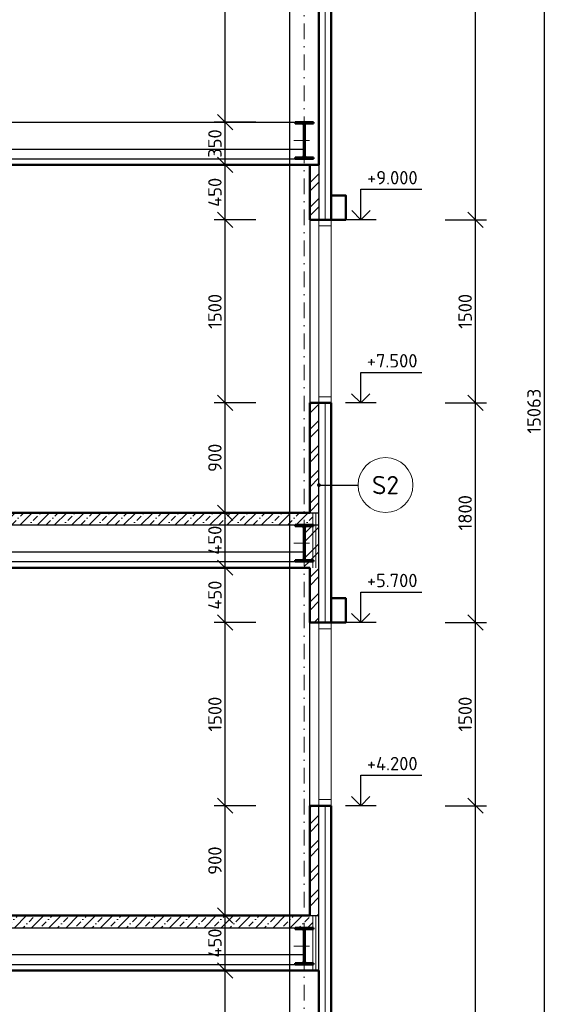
# Model space of a CAD drawing. Header units: millimetres. Extents: x -118752 to 407724, y -73278 to 155058.
# Tile 185 of 256: x 101110 to 105503, y 113733 to 121800. Entities that reach past the tile are written whole.
import ezdxf
from ezdxf.enums import TextEntityAlignment as Align

# ---------------------------------------------------------------- set-up
doc = ezdxf.new("R2010")
doc.units = ezdxf.units.MM
doc.header["$LTSCALE"] = 10
doc.linetypes.add('DASHDOT', pattern=[25.4, 12.7, -6.35, 0, -6.35])
for name, color, linetype, lineweight in [('CKBUBLINY', 1, 'Continuous', 18), ('CKBUBLINY_POPIS', 3, 'Continuous', 25), ('CKIZOLACE', 1, 'Continuous', 18), ('CKKOTY', 3, 'Continuous', 25), ('CKKOTY_VYS', 3, 'Continuous', 25), ('CKOKNA', 1, 'Continuous', 18), ('CKRASTR', 7, 'DASHDOT', 15), ('CKSTENY_REZ', 6, 'Continuous', 50), ('CSPROFILY_OSY', 1, 'DASHDOT', 18), ('CSPROFILY_REZY', 4, 'Continuous', 50), ('pohledy', 7, 'Continuous', 25), ('srafy', 7, 'Continuous', 18)]:
    doc.layers.add(name, color=color, linetype=linetype, lineweight=lineweight)
doc.styles.get("Standard").update_dxf_attribs({"font": 'isocpeur.ttf'})
doc.linetypes.add('IZOLACE_POLYSTYREN_PENOVY', pattern='A,0.001,[228,CADKON.SHX,S=0.1,R=0,X=0,Y=0],-2', length=2.001)
doc.linetypes.add('IZOLACE_TEPELNA_U', pattern='A,0.00254,-2.54,[216,CADKON.SHX,S=2.54,R=0,X=-2.54,Y=0],-15.24,[216,CADKON.SHX,S=2.54,R=180,X=2.54,Y=0],-2.54', length=20.32254)
doc.dimstyles.new('CADKON', dxfattribs={"dimscale": 50, "dimtxt": 2.2, "dimasz": 2.5, "dimexe": 1.8, "dimexo": 5, "dimgap": 0.6, "dimtad": 1, "dimrnd": 1, "dimtxsty": 'Standard', "dimblk1": 'OBLIQUE', "dimblk2": 'OBLIQUE', "dimsah": 1, "dimcen": 2.5, "dimadec": 1, "dimazin": 2, "dimtfac": 1, "dimtdec": 4, "dimtix": 1, "dimtmove": 2, "dimatfit": 3, "dimldrblk": 'OPEN30', "dimfxl": 5, "dimfxlon": 1, "dimtolj": 1, "dimarcsym": 0})
pattern_1 = [(45, (0, 0), (-70.71068, 70.71068), []), (45, (70.71, 0), (-35.35534, 106.06602), [50, -25, 0, -25])]

# ---------------------------------------------------------------- blocks, each defined once
blk = doc.blocks.new('CK_S_EXT_IPEIPE300')
for p, q in [((-75, 150), (75, 150)), ((-75, 150), (-75, 139.3)), ((-75, 139.3), (-18.55, 139.3)), ((-3.55, -124.3), (-3.55, 124.3)), ((3.55, -124.3), (3.55, 124.3)), ((75, 139.3), (18.55, 139.3)), ((75, 150), (75, 139.3)), ((-75, -150), (-75, -139.3)), ((-75, -139.3), (-18.55, -139.3)), ((-75, -150), (75, -150)), ((75, -139.3), (18.55, -139.3)), ((75, -150), (75, -139.3))]:
    blk.add_line(p, q)
for centre, start, end in [((-18.55, 124.3), 0, 90), ((18.55, 124.3), 90, 180), ((-18.55, -124.3), 270, 0), ((18.55, -124.3), 180, 270)]:
    blk.add_arc(centre, 15, start, end)
blk = doc.blocks.new('_OBLIQUE')
at = {"color": 0, "linetype": 'ByBlock'}
blk.add_line((-0.5, -0.5), (0.5, 0.5), dxfattribs=at)
blk = doc.blocks.new('*D8999')
at = {"layer": 'CKKOTY', "color": 0, "lineweight": -2}
for p, q in [((104598.4, 115360.3), (104938.4, 115360.3)), ((104848.4, 111660.3), (104848.4, 115360.3)), ((104598.4, 111660.3), (104938.4, 111660.3))]:
    blk.add_line(p, q, dxfattribs=at)
at = {"layer": 'Defpoints', "color": 0}
for p in [(103664.4, 115360.3), (104848.4, 115360.3), (103664.4, 111660.3)]:
    blk.add_point(p, dxfattribs=at)
at = {"layer": 'CKKOTY', "color": 0, "lineweight": -2, "xscale": 125, "yscale": 125, "zscale": 125}
for p, rotation in [((104848.4, 115360.3), 90), ((104848.4, 111660.3), 270)]:
    blk.add_blockref('_OBLIQUE', p, dxfattribs=dict(at, rotation=rotation))
at = {"layer": 'CKKOTY', "color": 0, "insert": (104763.4, 113510.3), "char_height": 110, "attachment_point": 5, "rotation": 90}
blk.add_mtext('\\A1;3700', dxfattribs=at)
blk = doc.blocks.new('_Open30')
at = {"color": 0, "lineweight": -2}
for p, q in [((-1, 0.268), (0, 0)), ((0, 0), (-1, -0.268)), ((0, 0), (-1, 0))]:
    blk.add_line(p, q, dxfattribs=at)
blk = doc.blocks.new('*D9000')
at = {"layer": 'CKKOTY', "color": 0, "lineweight": -2}
for p, q in [((104598.4, 116860.3), (104938.4, 116860.3)), ((104848.4, 115360.3), (104848.4, 116860.3)), ((104598.4, 115360.3), (104938.4, 115360.3))]:
    blk.add_line(p, q, dxfattribs=at)
at = {"layer": 'Defpoints', "color": 0}
for p in [(103664.4, 116860.3), (104848.4, 116860.3), (103664.4, 115360.3)]:
    blk.add_point(p, dxfattribs=at)
at = {"layer": 'CKKOTY', "color": 0, "lineweight": -2, "xscale": 125, "yscale": 125, "zscale": 125}
for p, rotation in [((104848.4, 116860.3), 90), ((104848.4, 115360.3), 270)]:
    blk.add_blockref('_OBLIQUE', p, dxfattribs=dict(at, rotation=rotation))
at = {"layer": 'CKKOTY', "color": 0, "insert": (104763.4, 116110.3), "char_height": 110, "attachment_point": 5, "rotation": 90}
blk.add_mtext('\\A1;1500', dxfattribs=at)
blk = doc.blocks.new('*D9001')
at = {"layer": 'CKKOTY', "color": 0, "lineweight": -2}
for p, q in [((104598.4, 118660.3), (104938.4, 118660.3)), ((104848.4, 116860.3), (104848.4, 118660.3)), ((104598.4, 116860.3), (104938.4, 116860.3))]:
    blk.add_line(p, q, dxfattribs=at)
at = {"layer": 'Defpoints', "color": 0}
for p in [(103664.4, 118660.3), (104848.4, 118660.3), (103664.4, 116860.3)]:
    blk.add_point(p, dxfattribs=at)
at = {"layer": 'CKKOTY', "color": 0, "lineweight": -2, "xscale": 125, "yscale": 125, "zscale": 125}
for p, rotation in [((104848.4, 118660.3), 90), ((104848.4, 116860.3), 270)]:
    blk.add_blockref('_OBLIQUE', p, dxfattribs=dict(at, rotation=rotation))
at = {"layer": 'CKKOTY', "color": 0, "insert": (104763.4, 117760.3), "char_height": 110, "attachment_point": 5, "rotation": 90}
blk.add_mtext('\\A1;1800', dxfattribs=at)
blk = doc.blocks.new('*D9002')
at = {"layer": 'CKKOTY', "color": 0, "lineweight": -2}
for p, q in [((104598.4, 120160.3), (104938.4, 120160.3)), ((104848.4, 118660.3), (104848.4, 120160.3)), ((104598.4, 118660.3), (104938.4, 118660.3))]:
    blk.add_line(p, q, dxfattribs=at)
at = {"layer": 'Defpoints', "color": 0}
for p in [(103664.4, 120160.3), (104848.4, 120160.3), (103664.4, 118660.3)]:
    blk.add_point(p, dxfattribs=at)
at = {"layer": 'CKKOTY', "color": 0, "lineweight": -2, "xscale": 125, "yscale": 125, "zscale": 125}
for p, rotation in [((104848.4, 120160.3), 90), ((104848.4, 118660.3), 270)]:
    blk.add_blockref('_OBLIQUE', p, dxfattribs=dict(at, rotation=rotation))
at = {"layer": 'CKKOTY', "color": 0, "insert": (104763.4, 119410.3), "char_height": 110, "attachment_point": 5, "rotation": 90}
blk.add_mtext('\\A1;1500', dxfattribs=at)
blk = doc.blocks.new('*D9003')
at = {"layer": 'CKKOTY', "color": 0, "lineweight": -2}
for p, q in [((104598.4, 125618.2), (104938.4, 125618.2)), ((104848.4, 120160.3), (104848.4, 125618.2)), ((104598.4, 120160.3), (104938.4, 120160.3))]:
    blk.add_line(p, q, dxfattribs=at)
at = {"layer": 'Defpoints', "color": 0}
for p in [(103664.4, 125618.2), (104848.4, 125618.2), (103664.4, 120160.3)]:
    blk.add_point(p, dxfattribs=at)
at = {"layer": 'CKKOTY', "color": 0, "lineweight": -2, "xscale": 125, "yscale": 125, "zscale": 125}
for p, rotation in [((104848.4, 125618.2), 90), ((104848.4, 120160.3), 270)]:
    blk.add_blockref('_OBLIQUE', p, dxfattribs=dict(at, rotation=rotation))
at = {"layer": 'CKKOTY', "color": 0, "insert": (104763.4, 122889.3), "char_height": 110, "attachment_point": 5, "rotation": 90}
blk.add_mtext('\\A1;5458', dxfattribs=at)
blk = doc.blocks.new('*D9006')
at = {"layer": 'CKKOTY', "color": 0, "lineweight": -2}
for p, q in [((105162.9, 126123.8), (105502.9, 126123.8)), ((105412.9, 111060.3), (105412.9, 126123.8)), ((105162.9, 111060.3), (105502.9, 111060.3))]:
    blk.add_line(p, q, dxfattribs=at)
at = {"layer": 'Defpoints', "color": 0}
for p in [(97444.4, 126123.8), (105412.9, 126123.8), (103614.4, 111060.3)]:
    blk.add_point(p, dxfattribs=at)
at = {"layer": 'CKKOTY', "color": 0, "lineweight": -2, "xscale": 125, "yscale": 125, "zscale": 125}
for p, rotation in [((105412.9, 126123.8), 90), ((105412.9, 111060.3), 270)]:
    blk.add_blockref('_OBLIQUE', p, dxfattribs=dict(at, rotation=rotation))
at = {"layer": 'CKKOTY', "color": 0, "insert": (105327.9, 118592.1), "char_height": 110, "attachment_point": 5, "rotation": 90}
blk.add_mtext('\\A1;15063', dxfattribs=at)
blk = doc.blocks.new('*D9008')
at = {"layer": 'CKKOTY', "color": 0, "lineweight": -2}
for p, q in [((103046.3, 114010.3), (102706.3, 114010.3)), ((102796.3, 111760.3), (102796.3, 114010.3)), ((103014.4, 111760.3), (102706.3, 111760.3))]:
    blk.add_line(p, q, dxfattribs=at)
at = {"layer": 'Defpoints', "color": 0}
for p in [(102796.3, 114010.3), (103324.4, 114010.3), (103264.4, 111760.3)]:
    blk.add_point(p, dxfattribs=at)
at = {"layer": 'CKKOTY', "color": 0, "lineweight": -2, "xscale": 125, "yscale": 125, "zscale": 125}
for p, rotation in [((102796.3, 114010.3), 90), ((102796.3, 111760.3), 270)]:
    blk.add_blockref('_OBLIQUE', p, dxfattribs=dict(at, rotation=rotation))
at = {"layer": 'CKKOTY', "color": 0, "insert": (102711.3, 112885.3), "char_height": 110, "attachment_point": 5, "rotation": 90}
blk.add_mtext('\\A1;2250', dxfattribs=at)
blk = doc.blocks.new('*D9009')
at = {"layer": 'CKKOTY', "color": 0, "lineweight": -2}
for p, q in [((103046.3, 114460.3), (102706.3, 114460.3)), ((102796.3, 114010.3), (102796.3, 114460.3)), ((103046.3, 114010.3), (102706.3, 114010.3))]:
    blk.add_line(p, q, dxfattribs=at)
at = {"layer": 'Defpoints', "color": 0}
for p in [(102796.3, 114460.3), (103324.4, 114460.3), (103324.4, 114010.3)]:
    blk.add_point(p, dxfattribs=at)
at = {"layer": 'CKKOTY', "color": 0, "lineweight": -2, "xscale": 125, "yscale": 125, "zscale": 125}
for p, rotation in [((102796.3, 114460.3), 90), ((102796.3, 114010.3), 270)]:
    blk.add_blockref('_OBLIQUE', p, dxfattribs=dict(at, rotation=rotation))
at = {"layer": 'CKKOTY', "color": 0, "insert": (102711.3, 114235.3), "char_height": 110, "attachment_point": 5, "rotation": 90}
blk.add_mtext('\\A1;450', dxfattribs=at)
blk = doc.blocks.new('*D9010')
at = {"layer": 'CKKOTY', "color": 0, "lineweight": -2}
for p, q in [((103046.3, 115360.3), (102706.3, 115360.3)), ((102796.3, 114460.3), (102796.3, 115360.3)), ((103046.3, 114460.3), (102706.3, 114460.3))]:
    blk.add_line(p, q, dxfattribs=at)
at = {"layer": 'Defpoints', "color": 0}
for p in [(102796.3, 115360.3), (103564.4, 115360.3), (103324.4, 114460.3)]:
    blk.add_point(p, dxfattribs=at)
at = {"layer": 'CKKOTY', "color": 0, "lineweight": -2, "xscale": 125, "yscale": 125, "zscale": 125}
for p, rotation in [((102796.3, 115360.3), 90), ((102796.3, 114460.3), 270)]:
    blk.add_blockref('_OBLIQUE', p, dxfattribs=dict(at, rotation=rotation))
at = {"layer": 'CKKOTY', "color": 0, "insert": (102711.3, 114910.3), "char_height": 110, "attachment_point": 5, "rotation": 90}
blk.add_mtext('\\A1;900', dxfattribs=at)
blk = doc.blocks.new('*D9011')
at = {"layer": 'CKKOTY', "color": 0, "lineweight": -2}
for p, q in [((103046.3, 116860.3), (102706.3, 116860.3)), ((102796.3, 115360.3), (102796.3, 116860.3)), ((103046.3, 115360.3), (102706.3, 115360.3))]:
    blk.add_line(p, q, dxfattribs=at)
at = {"layer": 'Defpoints', "color": 0}
for p in [(102796.3, 116860.3), (103564.4, 116860.3), (103564.4, 115360.3)]:
    blk.add_point(p, dxfattribs=at)
at = {"layer": 'CKKOTY', "color": 0, "lineweight": -2, "xscale": 125, "yscale": 125, "zscale": 125}
for p, rotation in [((102796.3, 116860.3), 90), ((102796.3, 115360.3), 270)]:
    blk.add_blockref('_OBLIQUE', p, dxfattribs=dict(at, rotation=rotation))
at = {"layer": 'CKKOTY', "color": 0, "insert": (102711.3, 116110.3), "char_height": 110, "attachment_point": 5, "rotation": 90}
blk.add_mtext('\\A1;1500', dxfattribs=at)
blk = doc.blocks.new('*D9012')
at = {"layer": 'CKKOTY', "color": 0, "lineweight": -2}
for p, q in [((103046.3, 117310.3), (102706.3, 117310.3)), ((102796.3, 116860.3), (102796.3, 117310.3)), ((103046.3, 116860.3), (102706.3, 116860.3))]:
    blk.add_line(p, q, dxfattribs=at)
at = {"layer": 'Defpoints', "color": 0}
for p in [(102796.3, 117310.3), (103564.4, 117310.3), (103564.4, 116860.3)]:
    blk.add_point(p, dxfattribs=at)
at = {"layer": 'CKKOTY', "color": 0, "lineweight": -2, "xscale": 125, "yscale": 125, "zscale": 125}
for p, rotation in [((102796.3, 117310.3), 90), ((102796.3, 116860.3), 270)]:
    blk.add_blockref('_OBLIQUE', p, dxfattribs=dict(at, rotation=rotation))
at = {"layer": 'CKKOTY', "color": 0, "insert": (102711.3, 117085.3), "char_height": 110, "attachment_point": 5, "rotation": 90}
blk.add_mtext('\\A1;450', dxfattribs=at)
blk = doc.blocks.new('*D9013')
at = {"layer": 'CKKOTY', "color": 0, "lineweight": -2}
for p, q in [((103046.3, 117760.3), (102706.3, 117760.3)), ((102796.3, 117310.3), (102796.3, 117760.3)), ((103046.3, 117310.3), (102706.3, 117310.3))]:
    blk.add_line(p, q, dxfattribs=at)
at = {"layer": 'Defpoints', "color": 0}
for p in [(102796.3, 117760.3), (103564.4, 117760.3), (103564.4, 117310.3)]:
    blk.add_point(p, dxfattribs=at)
at = {"layer": 'CKKOTY', "color": 0, "lineweight": -2, "xscale": 125, "yscale": 125, "zscale": 125}
for p, rotation in [((102796.3, 117760.3), 90), ((102796.3, 117310.3), 270)]:
    blk.add_blockref('_OBLIQUE', p, dxfattribs=dict(at, rotation=rotation))
at = {"layer": 'CKKOTY', "color": 0, "insert": (102711.3, 117535.3), "char_height": 110, "attachment_point": 5, "rotation": 90}
blk.add_mtext('\\A1;450', dxfattribs=at)
blk = doc.blocks.new('*D9014')
at = {"layer": 'CKKOTY', "color": 0, "lineweight": -2}
for p, q in [((103046.3, 118660.3), (102706.3, 118660.3)), ((102796.3, 117760.3), (102796.3, 118660.3)), ((103046.3, 117760.3), (102706.3, 117760.3))]:
    blk.add_line(p, q, dxfattribs=at)
at = {"layer": 'Defpoints', "color": 0}
for p in [(102796.3, 118660.3), (103564.4, 118660.3), (103564.4, 117760.3)]:
    blk.add_point(p, dxfattribs=at)
at = {"layer": 'CKKOTY', "color": 0, "lineweight": -2, "xscale": 125, "yscale": 125, "zscale": 125}
for p, rotation in [((102796.3, 118660.3), 90), ((102796.3, 117760.3), 270)]:
    blk.add_blockref('_OBLIQUE', p, dxfattribs=dict(at, rotation=rotation))
at = {"layer": 'CKKOTY', "color": 0, "insert": (102711.3, 118210.3), "char_height": 110, "attachment_point": 5, "rotation": 90}
blk.add_mtext('\\A1;900', dxfattribs=at)
blk = doc.blocks.new('*D9015')
at = {"layer": 'CKKOTY', "color": 0, "lineweight": -2}
for p, q in [((103046.3, 120160.3), (102706.3, 120160.3)), ((102796.3, 118660.3), (102796.3, 120160.3)), ((103046.3, 118660.3), (102706.3, 118660.3))]:
    blk.add_line(p, q, dxfattribs=at)
at = {"layer": 'Defpoints', "color": 0}
for p in [(102796.3, 120160.3), (103564.4, 120160.3), (103564.4, 118660.3)]:
    blk.add_point(p, dxfattribs=at)
at = {"layer": 'CKKOTY', "color": 0, "lineweight": -2, "xscale": 125, "yscale": 125, "zscale": 125}
for p, rotation in [((102796.3, 120160.3), 90), ((102796.3, 118660.3), 270)]:
    blk.add_blockref('_OBLIQUE', p, dxfattribs=dict(at, rotation=rotation))
at = {"layer": 'CKKOTY', "color": 0, "insert": (102711.3, 119410.3), "char_height": 110, "attachment_point": 5, "rotation": 90}
blk.add_mtext('\\A1;1500', dxfattribs=at)
blk = doc.blocks.new('*D9016')
at = {"layer": 'CKKOTY', "color": 0, "lineweight": -2}
for p, q in [((103046.3, 120610.3), (102706.3, 120610.3)), ((102796.3, 120160.3), (102796.3, 120610.3)), ((103046.3, 120160.3), (102706.3, 120160.3))]:
    blk.add_line(p, q, dxfattribs=at)
at = {"layer": 'Defpoints', "color": 0}
for p in [(102796.3, 120610.3), (103564.4, 120610.3), (103564.4, 120160.3)]:
    blk.add_point(p, dxfattribs=at)
at = {"layer": 'CKKOTY', "color": 0, "lineweight": -2, "xscale": 125, "yscale": 125, "zscale": 125}
for p, rotation in [((102796.3, 120610.3), 90), ((102796.3, 120160.3), 270)]:
    blk.add_blockref('_OBLIQUE', p, dxfattribs=dict(at, rotation=rotation))
at = {"layer": 'CKKOTY', "color": 0, "insert": (102711.3, 120385.3), "char_height": 110, "attachment_point": 5, "rotation": 90}
blk.add_mtext('\\A1;450', dxfattribs=at)
blk = doc.blocks.new('*D9017')
at = {"layer": 'CKKOTY', "color": 0, "lineweight": -2}
for p, q in [((103046.3, 120960.3), (102706.3, 120960.3)), ((102796.3, 120610.3), (102796.3, 120960.3)), ((103046.3, 120610.3), (102706.3, 120610.3))]:
    blk.add_line(p, q, dxfattribs=at)
at = {"layer": 'Defpoints', "color": 0}
for p in [(102796.3, 120960.3), (103324.4, 120960.3), (103564.4, 120610.3)]:
    blk.add_point(p, dxfattribs=at)
at = {"layer": 'CKKOTY', "color": 0, "lineweight": -2, "xscale": 125, "yscale": 125, "zscale": 125}
for p, rotation in [((102796.3, 120960.3), 90), ((102796.3, 120610.3), 270)]:
    blk.add_blockref('_OBLIQUE', p, dxfattribs=dict(at, rotation=rotation))
at = {"layer": 'CKKOTY', "color": 0, "insert": (102711.3, 120785.3), "char_height": 110, "attachment_point": 5, "rotation": 90}
blk.add_mtext('\\A1;350', dxfattribs=at)
blk = doc.blocks.new('*D9018')
at = {"layer": 'CKKOTY', "color": 0, "lineweight": -2}
for p, q in [((103046.3, 125373.2), (102706.3, 125373.2)), ((102796.3, 120960.3), (102796.3, 125373.2)), ((103046.3, 120960.3), (102706.3, 120960.3))]:
    blk.add_line(p, q, dxfattribs=at)
at = {"layer": 'Defpoints', "color": 0}
for p in [(102796.3, 125373.2), (103324.4, 125373.2), (103324.4, 120960.3)]:
    blk.add_point(p, dxfattribs=at)
at = {"layer": 'CKKOTY', "color": 0, "lineweight": -2, "xscale": 125, "yscale": 125, "zscale": 125}
for p, rotation in [((102796.3, 125373.2), 90), ((102796.3, 120960.3), 270)]:
    blk.add_blockref('_OBLIQUE', p, dxfattribs=dict(at, rotation=rotation))
at = {"layer": 'CKKOTY', "color": 0, "insert": (102711.3, 123166.8), "char_height": 110, "attachment_point": 5, "rotation": 90}
blk.add_mtext('\\A1;4413', dxfattribs=at)
blk = doc.blocks.new('*U5407')
at = {"color": 0, "linetype": 'ByBlock', "lineweight": -2}
blk.add_lwpolyline([(-1.5, 1.5), (0, 0), (1.5, 1.5), (0, 0), (0, 5), (10, 5)], dxfattribs=at)
blk = doc.blocks.new('*U5408')
at = {"color": 0, "linetype": 'ByBlock', "lineweight": -2}
blk.add_lwpolyline([(-1.5, 1.5), (0, 0), (1.5, 1.5), (0, 0), (0, 5), (10, 5)], dxfattribs=at)
blk = doc.blocks.new('*U5410')
at = {"color": 0, "linetype": 'ByBlock', "lineweight": -2}
blk.add_lwpolyline([(-1.5, 1.5), (0, 0), (1.5, 1.5), (0, 0), (0, 5), (10, 5)], dxfattribs=at)
blk = doc.blocks.new('*U5411')
at = {"color": 0, "linetype": 'ByBlock', "lineweight": -2}
blk.add_lwpolyline([(-1.5, 1.5), (0, 0), (1.5, 1.5), (0, 0), (0, 5), (10, 5)], dxfattribs=at)
blk = doc.blocks.new('CK_BUBBLE_1_0_0')
at = {"color": 0, "linetype": 'ByBlock', "lineweight": -2}
blk.add_circle((0, 0), 1, dxfattribs=at)

msp = doc.modelspace()

# ---------------------------------------------------------------- hatches: boundary and pattern name
at = {"layer": 'srafy', "transparency": 33554661}
h = msp.add_hatch(dxfattribs=at)
h.set_pattern_fill('ANSI32', color=256, scale=15, style=0)
edge = h.paths.add_edge_path()
edge.add_line((103489.387, 120610.25), (103489.387, 120160.331))
edge.add_line((103489.387, 120160.331), (103564.387, 120160.331))
edge.add_line((103564.387, 120160.331), (103564.387, 120610.249))
edge.add_line((103564.387, 120610.249), (103489.387, 120610.249))
h = msp.add_hatch(dxfattribs=at)
h.set_pattern_fill('ANSI32', color=256, scale=15, style=0)
h.paths.add_polyline_path([(103489.387, 115360.331), (103489.387, 114460.331), (103564.387, 114460.331), (103564.387, 115360.331)])
edge = h.paths.add_edge_path()
edge.add_line((103489.387, 117310.331), (103489.387, 116860.331))
edge.add_line((103489.387, 116860.331), (103564.387, 116860.331))
edge.add_line((103564.387, 116860.331), (103564.387, 117660.331))
edge.add_line((103564.387, 117660.331), (103519.387, 117660.331))
edge.add_line((103519.387, 117660.331), (103519.387, 117649.631))
edge.add_line((103519.387, 117649.631), (103462.937, 117649.631))
edge.add_arc((103462.937, 117634.631), 15, 90, 180)
edge.add_line((103447.937, 117634.631), (103447.937, 117510.331))
edge.add_line((103447.937, 117510.331), (103447.937, 117386.031))
edge.add_arc((103462.937, 117386.031), 15, 180, 270)
edge.add_line((103462.937, 117371.031), (103519.387, 117371.031))
edge.add_line((103519.387, 117371.031), (103519.387, 117360.331))
edge.add_line((103519.387, 117360.331), (103444.387, 117360.331))
edge.add_line((103444.387, 117360.331), (103444.387, 117310.331))
edge.add_line((103444.387, 117310.331), (103489.387, 117310.331))
h.paths.add_polyline_path([(103489.387, 117760.331), (103564.387, 117760.331), (103564.387, 118660.331), (103489.387, 118660.331)])
h = msp.add_hatch(dxfattribs=at)
h.set_pattern_fill('BETON-PROSTY', color=256, scale=25)
h.set_pattern_definition(pattern_1)
h.paths.add_polyline_path([(103369.387, 117660.331), (103444.387, 117660.331), (103444.387, 117760.331), (103324.387, 117760.331), (103324.387, 117660.331)])
h.paths.add_polyline_path([(103514.387, 117660.331), (103514.387, 117760.331), (103489.387, 117760.331), (103444.387, 117760.331), (103444.387, 117660.331)])
h.paths.add_polyline_path([(100720.372, 117660.331), (103324.387, 117660.331), (103324.387, 117760.331), (100720.372, 117760.331)])
h = msp.add_hatch(dxfattribs=at)
h.set_pattern_fill('BETON-PROSTY', color=256, scale=25)
h.set_pattern_definition(pattern_1)
h.paths.add_polyline_path([(99900.051, 114360.331), (100720.372, 114360.331), (100720.372, 114460.331), (99900.051, 114460.331)])
h.paths.add_polyline_path([(100720.372, 114360.331), (103324.387, 114360.331), (103324.387, 114460.331), (100720.372, 114460.331)])
h.paths.add_polyline_path([(103369.387, 114360.331), (103444.387, 114360.331), (103444.387, 114460.331), (103324.387, 114460.331), (103324.387, 114360.331)])
h.paths.add_polyline_path([(103444.387, 114360.331), (103514.387, 114360.331), (103514.387, 114460.331), (103489.387, 114460.331), (103444.387, 114460.331)])
h.paths.add_polyline_path([(99900.051, 114460.331), (99349.549, 114460.331), (97564.387, 114460.331), (97564.387, 114360.331), (99900.051, 114360.331)])
h.paths.add_polyline_path([(97539.387, 114460.331), (97539.387, 114360.331), (97564.387, 114360.331), (97564.387, 114460.331)])
h.paths.add_polyline_path([(97539.387, 114360.331), (97539.387, 114460.331), (97444.387, 114460.331), (97444.387, 114360.331)])
h.paths.add_polyline_path([(97444.387, 114360.331), (97444.387, 114460.331), (97424.387, 114460.331), (97349.387, 114460.331), (97349.387, 114360.331)])

# ---------------------------------------------------------------- linework, layer by layer
at = {"layer": 'CKIZOLACE'}
for p, q in [((103664.387, 120160.331), (103664.387, 125618.182)), ((103664.387, 116860.331), (103664.387, 118660.331)), ((103514.387, 117760.331), (103514.387, 117310.331)), ((103664.387, 115360.331), (103664.387, 111660.331)), ((103514.387, 114460.331), (103514.387, 114010.331))]:
    msp.add_line(p, q, dxfattribs=at)
at = {"layer": 'CKIZOLACE', "linetype": 'IZOLACE_POLYSTYREN_PENOVY', "ltscale": 5}
for points in [[(103614.387, 120160.331), (103614.387, 125618.182)], [(103614.387, 116860.331), (103614.387, 118660.331)], [(103614.387, 115360.331), (103614.387, 111660.331)]]:
    msp.add_lwpolyline(points, dxfattribs=at)
at = {"layer": 'CKIZOLACE', "linetype": 'IZOLACE_TEPELNA_U', "ltscale": 0.246063}
for points in [[(103539.387, 117760.331), (103539.387, 117310.331)], [(103539.387, 114460.331), (103539.387, 114010.331)]]:
    msp.add_lwpolyline(points, dxfattribs=at)
at = {"layer": 'CKKOTY_VYS'}
for p, q in [((104034.387, 120160.331), (103784.387, 120160.331)), ((104032.581, 118660.331), (103782.581, 118660.331)), ((104032.581, 116860.331), (103782.581, 116860.331)), ((104032.581, 115360.331), (103782.581, 115360.331))]:
    msp.add_line(p, q, dxfattribs=at)
at = {"layer": 'CKOKNA'}
for p, q in [((103564.387, 120160.331), (103564.387, 118660.331)), ((103664.387, 118660.331), (103664.387, 120160.331)), ((103564.387, 120110.331), (103664.387, 120110.331)), ((103564.387, 118710.331), (103664.387, 118710.331)), ((103564.387, 116860.331), (103564.387, 115360.331)), ((103564.387, 116810.331), (103664.387, 116810.331)), ((103664.387, 115360.331), (103664.387, 116860.331)), ((103564.387, 115410.331), (103664.387, 115410.331))]:
    msp.add_line(p, q, dxfattribs=at)
at = {"layer": 'CKRASTR'}
msp.add_line((103444.387, 109952.946), (103444.387, 126788.942), dxfattribs=at)
at = {"layer": 'CKSTENY_REZ'}
for p, q in [((103664.387, 120160.331), (103664.387, 125618.182)), ((103564.387, 120610.331), (103564.387, 125373.182)), ((97424.387, 120610.331), (103564.387, 120610.249)), ((103489.387, 120160.331), (103489.387, 120610.331)), ((103564.387, 120160.331), (103489.387, 120160.331)), ((103564.387, 120160.331), (103664.387, 120160.331)), ((103489.387, 118660.331), (103664.387, 118660.331)), ((103489.387, 117760.331), (103489.387, 118660.331)), ((103664.387, 116860.331), (103664.387, 118660.331)), ((97424.387, 117760.331), (103489.387, 117760.331)), ((97424.387, 117310.331), (103489.387, 117310.331)), ((103489.387, 116860.331), (103489.387, 117310.331)), ((103489.387, 116860.331), (103564.387, 116860.331)), ((103564.387, 116860.331), (103664.387, 116860.331)), ((103564.387, 115360.331), (103489.387, 115360.331)), ((103489.387, 115360.331), (103489.387, 114460.331)), ((103564.387, 115360.331), (103664.387, 115360.331)), ((103664.387, 111660.331), (103664.387, 115360.331)), ((97424.387, 114460.331), (103489.387, 114460.331)), ((97324.387, 114010.331), (103564.387, 114010.331)), ((103564.387, 111760.331), (103564.387, 114010.331))]:
    msp.add_line(p, q, dxfattribs=at)
for points in [[(103664.387, 120160.331), (103784.387, 120160.331), (103784.387, 120360.331), (103664.387, 120360.331)], [(103664.387, 116860.331), (103784.387, 116860.331), (103784.387, 117060.331), (103664.387, 117060.331)]]:
    msp.add_lwpolyline(points, close=True, dxfattribs=at)
at = {"layer": 'CSPROFILY_OSY'}
for p, q in [((103444.387, 120650.331), (103444.387, 120970.331)), ((103359.387, 120810.331), (103529.387, 120810.331)), ((103444.387, 117350.331), (103444.387, 117670.331)), ((103359.387, 117510.331), (103529.387, 117510.331)), ((103444.387, 114050.331), (103444.387, 114370.331)), ((103359.387, 114210.331), (103529.387, 114210.331))]:
    msp.add_line(p, q, dxfattribs=at)
at = {"layer": 'pohledy'}
for p, q in [((103324.387, 125373.182), (103324.387, 111760.331)), ((97447.937, 120960.331), (103369.387, 120960.331)), ((97447.937, 120740.331), (103440.837, 120740.331)), ((97349.387, 120660.331), (103440.837, 120660.331)), ((103489.387, 120610.249), (103564.387, 120610.249)), ((103564.387, 120610.331), (103564.387, 120160.331)), ((103489.387, 120160.331), (103489.387, 118660.331)), ((103564.387, 116860.331), (103564.387, 118660.331)), ((103489.387, 117760.331), (103564.387, 117760.331)), ((97349.387, 117660.331), (103564.387, 117660.331)), ((97447.937, 117440.331), (103440.837, 117440.331)), ((97349.387, 117360.331), (103440.837, 117360.331)), ((103489.387, 115360.331), (103489.387, 116860.331)), ((103564.387, 114010.331), (103564.387, 115360.331)), ((103489.387, 114460.331), (103564.387, 114460.331)), ((97349.387, 114360.331), (103369.387, 114360.331)), ((97447.937, 114140.331), (103440.837, 114140.331)), ((97349.387, 114060.331), (103440.837, 114060.331))]:
    msp.add_line(p, q, dxfattribs=at)

# ---------------------------------------------------------------- block references
at = {"layer": 'CKBUBLINY'}
ref = msp.add_blockref('CK_BUBBLE_1_0_0', (104110.209, 117987.003), dxfattribs=dict(at, xscale=225, yscale=225, zscale=225))
ref.add_attrib('NUM1', 'S2', dxfattribs={"layer": 'CKBUBLINY_POPIS', "height": 150}).set_placement((104110.209, 117987.003), align=Align.MIDDLE_CENTER)
at = {"layer": 'CKKOTY_VYS'}
ref = msp.add_blockref('*U5411', (103909.387, 120160.331), dxfattribs=dict(at, xscale=50, yscale=50, zscale=50))
ref.add_attrib('Výška', '+9.000', (103959.387, 120450.331), dxfattribs={"layer": '0', "color": 0, "linetype": 'ByBlock', "lineweight": -2, "height": 110})
ref = msp.add_blockref('*U5410', (103907.581, 118660.331), dxfattribs=dict(at, xscale=50, yscale=50, zscale=50))
ref.add_attrib('Výška', '+7.500', (103957.581, 118950.331), dxfattribs={"layer": '0', "color": 0, "linetype": 'ByBlock', "lineweight": -2, "height": 110})
ref = msp.add_blockref('*U5407', (103907.581, 116860.331), dxfattribs=dict(at, xscale=50, yscale=50, zscale=50))
ref.add_attrib('Výška', '+5.700', (103957.581, 117150.331), dxfattribs={"layer": '0', "color": 0, "linetype": 'ByBlock', "lineweight": -2, "height": 110})
ref = msp.add_blockref('*U5408', (103907.581, 115360.331), dxfattribs=dict(at, xscale=50, yscale=50, zscale=50))
ref.add_attrib('Výška', '+4.200', (103957.581, 115650.331), dxfattribs={"layer": '0', "color": 0, "linetype": 'ByBlock', "lineweight": -2, "height": 110})
at = {"layer": 'CSPROFILY_REZY'}
for p in [(103444.387, 120810.331), (103444.387, 117510.331), (103444.387, 114210.331)]:
    msp.add_blockref('CK_S_EXT_IPEIPE300', p, dxfattribs=at)

# ---------------------------------------------------------------- dimensions: what is measured, and where the dimension line sits
at = {"layer": 'CKKOTY'}
for base, p1, p2, picture, middle in [((105412.943, 126123.775), (103614.387, 111060.331), (97444.387, 126123.775), '*D9006', (105327.943, 118592.053)), ((104848.359, 125618.182), (103664.387, 120160.331), (103664.387, 125618.182), '*D9003', (104763.359, 122889.257)), ((102796.257, 125373.182), (103324.387, 120960.331), (103324.387, 125373.182), '*D9018', (102711.257, 123166.757)), ((102796.257, 120960.331), (103564.387, 120610.331), (103324.387, 120960.331), '*D9017', (102711.257, 120785.331)), ((102796.257, 120610.331), (103564.387, 120160.331), (103564.387, 120610.331), '*D9016', (102711.257, 120385.331)), ((102796.257, 120160.331), (103564.387, 118660.331), (103564.387, 120160.331), '*D9015', (102711.257, 119410.331)), ((104848.359, 120160.331), (103664.387, 118660.331), (103664.387, 120160.331), '*D9002', (104763.359, 119410.331)), ((102796.257, 118660.331), (103564.387, 117760.331), (103564.387, 118660.331), '*D9014', (102711.257, 118210.331)), ((104848.359, 118660.331), (103664.387, 116860.331), (103664.387, 118660.331), '*D9001', (104763.359, 117760.331)), ((102796.257, 117760.331), (103564.387, 117310.331), (103564.387, 117760.331), '*D9013', (102711.257, 117535.331)), ((102796.257, 117310.331), (103564.387, 116860.331), (103564.387, 117310.331), '*D9012', (102711.257, 117085.331)), ((102796.257, 116860.331), (103564.387, 115360.331), (103564.387, 116860.331), '*D9011', (102711.257, 116110.331)), ((104848.359, 116860.331), (103664.387, 115360.331), (103664.387, 116860.331), '*D9000', (104763.359, 116110.331)), ((102796.257, 115360.331), (103324.387, 114460.331), (103564.387, 115360.331), '*D9010', (102711.257, 114910.331)), ((102796.257, 114460.331), (103324.387, 114010.331), (103324.387, 114460.331), '*D9009', (102711.257, 114235.331)), ((102796.257, 114010.331), (103264.387, 111760.331), (103324.387, 114010.331), '*D9008', (102711.257, 112885.331))]:
    dim = msp.add_linear_dim(base=base, p1=p1, p2=p2, angle=90, dimstyle='CADKON', override={"dimtmove": 2}, dxfattribs=at)
    dim.commit()
    dim.dimension.update_dxf_attribs({"geometry": picture, "text_midpoint": middle})
dim = msp.add_linear_dim(base=(104848.359, 115360.331), p1=(103664.387, 111660.331), p2=(103664.387, 115360.331), angle=90, dimstyle='CADKON', dxfattribs=at)
dim.commit()
dim.dimension.update_dxf_attribs({"geometry": '*D8999', "text_midpoint": (104763.359, 113510.331)})

# ---------------------------------------------------------------- leaders
at = {"layer": 'CKBUBLINY'}
msp.add_leader([(103564.387, 117987.003), (103885.209, 117987.003)], dimstyle='CADKON', override={"dimasz": 2.5, "dimldrblk": 'DotSmall'}, dxfattribs=at)

doc.saveas('drawing.dxf')
